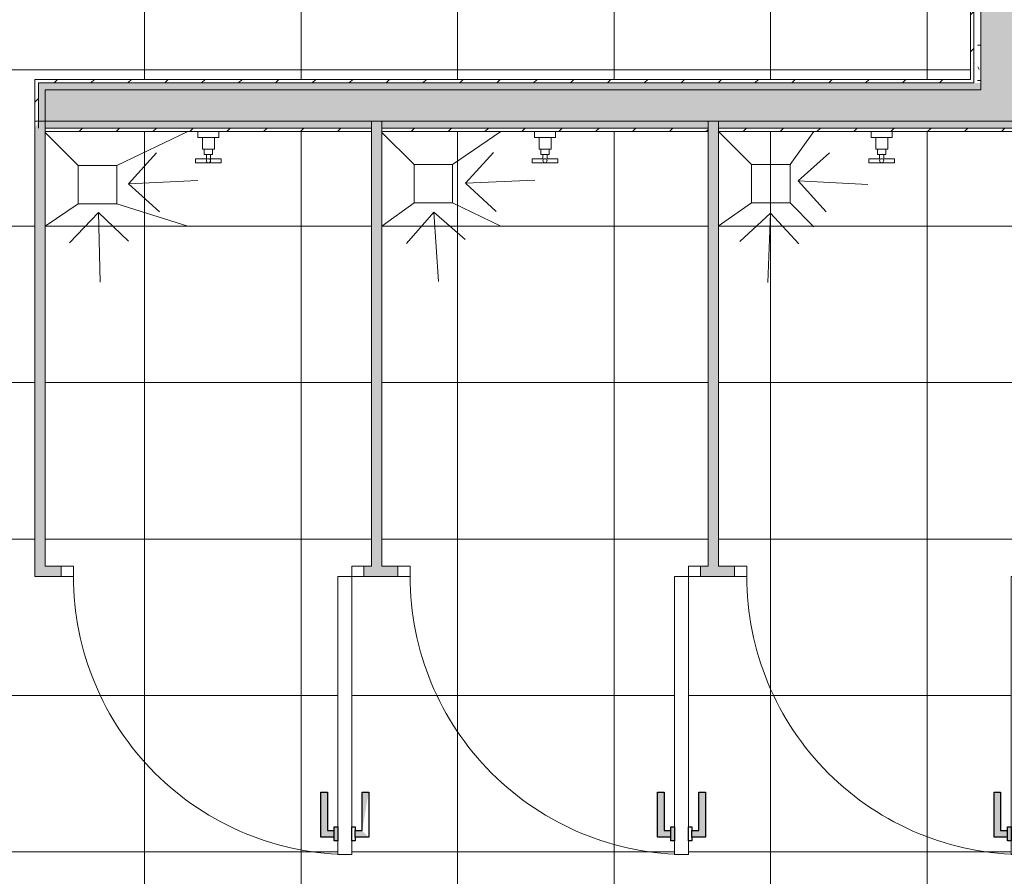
# Model space of a CAD drawing. Header units: millimetres. Extents: x 5980700 to 6194397, y -12939 to 2351883.
# Tile 69 of 124: x 6037467 to 6040299, y -6023 to -3559. Entities that reach past the tile are written whole.
import ezdxf

# ---------------------------------------------------------------- set-up
doc = ezdxf.new("R2010")
doc.units = ezdxf.units.MM
for name, color, linetype, lineweight in [('A-DETL-GENF', 92, 'Continuous', 50), ('A-DETL-THIN', 151, 'Continuous', 9), ('A-DOOR', 31, 'Continuous', 9), ('A-DOOR-FRAM', 31, 'Continuous', 18), ('A-DOOR-OPNG', 31, 'Continuous', 9), ('A-FLOR-PATT', 8, 'Continuous', 18), ('A-WALL', 113, 'Continuous', 18), ('A-WALL-PATT', 111, 'Continuous', 25), ('I-WALL', 2, 'Continuous', 18), ('P-SANR-FIXT', 6, 'Continuous', 9)]:
    doc.layers.add(name, color=color, linetype=linetype, lineweight=lineweight)
pattern_1 = [(45, (0, 0), (-53.033, 53.033), [])]
pattern_2 = [(0, (0, 0), (101.6, 25.4), [8.382, -67.818, 8.382, -67.818, -406.4]), (0, (0, 0), (101.6, 25.4), [-152.4, 8.382, -144.018, 8.382, -67.818, -177.8]), (0, (0, 0), (101.6, 25.4), [-381, 8.382, -42.418, 8.382, -118.618]), (120, (38.1, 12.7), (-72.79705, 75.28818), [8.382, -67.818, 8.382, -67.818, -406.4]), (120, (38.1, 12.7), (-72.79705, 75.28818), [-152.4, 8.382, -144.018, 8.382, -67.818, -177.8]), (120, (38.1, 12.7), (-72.79705, 75.28818), [-381, 8.382, -42.418, 8.382, -118.618]), (240, (50.8, 63.5), (-28.80295, -100.68818), [8.382, -67.818, 8.382, -67.818, -406.4]), (240, (50.8, 63.5), (-28.80295, -100.68818), [-152.4, 8.382, -144.018, 8.382, -67.818, -177.8]), (240, (50.8, 63.5), (-28.80295, -100.68818), [-381, 8.382, -42.418, 8.382, -118.618])]

# ---------------------------------------------------------------- blocks, each defined once
blk = doc.blocks.new('FX-ESQ_PORTA_VENEZIANA-1FL_BANHEIROS1 - 80x160cm_82x163cm-1FL-ALU-3_0cmFolha_Maçaneta 01-V7-PLANTA DE CAIMENTO DE PISOS - TÉRREO')
at = {"layer": 'A-DETL-GENF', "lineweight": 5}
h = blk.add_hatch(color=256, dxfattribs=at)
h.paths.add_polyline_path([(-350, 746), (-369, 635), (-350, 635)])
h.paths.add_polyline_path([(-346.8, 765), (-369, 765), (-350, 746), (-330, 746), (-330, 765)])
blk.add_hatch(color=256, dxfattribs=at).paths.add_polyline_path([(-280, 775), (-280, 735), (-270, 735), (-270, 746), (-250, 746), (-250, 635), (-231, 635), (-231, 765), (-270, 765), (-270, 775)])
at = {"layer": 'A-DETL-GENF', "color": 20, "lineweight": 30}
for p, q in [((-369, 765), (-330, 765)), ((-369, 635), (-369, 765)), ((-330, 775), (-320, 775)), ((-330, 765), (-330, 775)), ((-330, 765), (-330, 746)), ((-320, 775), (-320, 735)), ((-280, 775), (-270, 775)), ((-280, 735), (-280, 775)), ((-270, 775), (-270, 765)), ((-270, 765), (-270, 746)), ((-270, 765), (-231, 765)), ((-231, 765), (-231, 635)), ((-350, 746), (-350, 635)), ((-330, 746), (-350, 746)), ((-330, 735), (-330, 746)), ((-270, 746), (-270, 735)), ((-250, 746), (-270, 746)), ((-250, 635), (-250, 746)), ((-320, 735), (-330, 735)), ((-270, 735), (-280, 735)), ((-350, 635), (-369, 635)), ((-231, 635), (-250, 635))]:
    blk.add_line(p, q, dxfattribs=at)
at = {"layer": 'A-DETL-GENF', "lineweight": 5}
for p, q in [((-280, 775), (-270, 775)), ((-270, 775), (-270, 765)), ((-270, 765), (-231, 765)), ((-231, 765), (-231, 635)), ((-350, 746), (-350, 635)), ((-330, 746), (-350, 746)), ((-330, 735), (-330, 746)), ((-320, 735), (-330, 735)), ((-231, 635), (-250, 635))]:
    blk.add_line(p, q, dxfattribs=at)
at = {"layer": 'A-DOOR', "color": 250, "lineweight": 5}
for p, q in [((-320, 815), (-320, 775)), ((-280, 815), (-320, 815)), ((-280, 775), (-280, 815)), ((-320, 775), (-320, 735)), ((-280, 735), (-280, 775)), ((-320, 735), (-320, 15)), ((-280, 15), (-280, 735)), ((-320, 15), (-280, 15))]:
    blk.add_line(p, q, dxfattribs=at)
at = {"layer": 'A-DOOR', "lineweight": 5}
for p, q in [((-369, 765), (-330, 765)), ((-369, 635), (-369, 765)), ((-330, 735), (-330, 775)), ((-330, 775), (-320, 775)), ((-330, 765), (-330, 775)), ((-270, 735), (-270, 775)), ((-270, 746), (-270, 735)), ((-250, 746), (-270, 746)), ((-250, 635), (-250, 746)), ((-270, 735), (-280, 735)), ((-350, 635), (-369, 635))]:
    blk.add_line(p, q, dxfattribs=at)
at = {"layer": 'A-DOOR-FRAM', "color": 250, "lineweight": 5}
for p, q in [((-355, 15), (-320, 15)), ((-355, -15), (-355, 15)), ((-320, 15), (-320, -15)), ((480, 15), (515, 15)), ((480, -15), (480, 15)), ((515, 15), (515, -15)), ((-320, -15), (-355, -15)), ((515, -15), (480, -15))]:
    blk.add_line(p, q, dxfattribs=at)
at = {"layer": 'A-DOOR-OPNG', "color": 90, "lineweight": 5}
blk.add_arc((-320, 15), 800, 360, 90, dxfattribs=at)
blk = doc.blocks.new('FX-ESQ_PORTA_VENEZIANA-1FL_BANHEIROS1 - 80x160cm_82x163cm-1FL-ALU-3_0cmFolha_Maçaneta 01-V8-PLANTA DE CAIMENTO DE PISOS - TÉRREO')
at = {"layer": 'A-DETL-GENF', "lineweight": 5}
for points in [[(-330, 765), (-369, 765), (-369, 635), (-350, 635), (-350, 746), (-330, 746)], [(-280, 775), (-280, 735), (-270, 735), (-270, 746), (-250, 746), (-250, 635), (-231, 635), (-231, 765), (-270, 765), (-270, 775)]]:
    blk.add_hatch(color=256, dxfattribs=at).paths.add_polyline_path(points)
at = {"layer": 'A-DETL-GENF', "color": 20, "lineweight": 30}
for p, q in [((-369, 765), (-330, 765)), ((-369, 635), (-369, 765)), ((-330, 775), (-320, 775)), ((-330, 765), (-330, 775)), ((-330, 765), (-330, 746)), ((-320, 775), (-320, 735)), ((-280, 775), (-270, 775)), ((-280, 735), (-280, 775)), ((-270, 775), (-270, 765)), ((-270, 765), (-270, 746)), ((-270, 765), (-231, 765)), ((-231, 765), (-231, 635)), ((-350, 746), (-350, 635)), ((-330, 746), (-350, 746)), ((-330, 735), (-330, 746)), ((-270, 746), (-270, 735)), ((-250, 746), (-270, 746)), ((-250, 635), (-250, 746)), ((-320, 735), (-330, 735)), ((-270, 735), (-280, 735)), ((-350, 635), (-369, 635)), ((-231, 635), (-250, 635))]:
    blk.add_line(p, q, dxfattribs=at)
at = {"layer": 'A-DETL-GENF', "lineweight": 5}
for p, q in [((-280, 775), (-270, 775)), ((-270, 775), (-270, 765)), ((-270, 765), (-231, 765)), ((-231, 765), (-231, 635)), ((-350, 746), (-350, 635)), ((-330, 746), (-350, 746)), ((-330, 735), (-330, 746)), ((-320, 735), (-330, 735)), ((-231, 635), (-250, 635))]:
    blk.add_line(p, q, dxfattribs=at)
at = {"layer": 'A-DOOR', "color": 250, "lineweight": 5}
for p, q in [((-320, 815), (-320, 775)), ((-280, 815), (-320, 815)), ((-280, 775), (-280, 815)), ((-320, 775), (-320, 735)), ((-280, 735), (-280, 775)), ((-320, 735), (-320, 15)), ((-280, 15), (-280, 735)), ((-320, 15), (-280, 15))]:
    blk.add_line(p, q, dxfattribs=at)
at = {"layer": 'A-DOOR', "lineweight": 5}
for p, q in [((-369, 765), (-330, 765)), ((-369, 635), (-369, 765)), ((-330, 735), (-330, 775)), ((-330, 775), (-320, 775)), ((-330, 765), (-330, 775)), ((-270, 735), (-270, 775)), ((-270, 746), (-270, 735)), ((-250, 746), (-270, 746)), ((-250, 635), (-250, 746)), ((-270, 735), (-280, 735)), ((-350, 635), (-369, 635))]:
    blk.add_line(p, q, dxfattribs=at)
at = {"layer": 'A-DOOR-FRAM', "color": 250, "lineweight": 5}
for p, q in [((-355, 15), (-320, 15)), ((-355, -15), (-355, 15)), ((-320, 15), (-320, -15)), ((480, 15), (515, 15)), ((480, -15), (480, 15)), ((515, 15), (515, -15)), ((-320, -15), (-355, -15)), ((515, -15), (480, -15))]:
    blk.add_line(p, q, dxfattribs=at)
at = {"layer": 'A-DOOR-OPNG', "color": 90, "lineweight": 5}
blk.add_arc((-320, 15), 800, 360, 90, dxfattribs=at)
blk = doc.blocks.new('FX-ESQ_PORTA_VENEZIANA-1FL_BANHEIROS1 - 80x160cm_82x163cm-1FL-ALU-3_0cmFolha_Maçaneta 01-V13-PLANTA DE CAIMENTO DE PISOS - TÉRREO')
at = {"layer": 'A-DETL-GENF', "lineweight": 5}
h = blk.add_hatch(color=256, dxfattribs=at)
h.paths.add_polyline_path([(-350, 746), (-369, 635), (-350, 635)])
h.paths.add_polyline_path([(-346.8, 765), (-369, 765), (-350, 746), (-330, 746), (-330, 765)])
blk.add_hatch(color=256, dxfattribs=at).paths.add_polyline_path([(-280, 775), (-280, 735), (-270, 735), (-270, 746), (-250, 746), (-250, 635), (-231, 635), (-231, 765), (-270, 765), (-270, 775)])
at = {"layer": 'A-DETL-GENF', "color": 20, "lineweight": 30}
for p, q in [((-369, 765), (-330, 765)), ((-369, 635), (-369, 765)), ((-330, 775), (-320, 775)), ((-330, 765), (-330, 775)), ((-330, 765), (-330, 746)), ((-320, 775), (-320, 735)), ((-280, 775), (-270, 775)), ((-280, 735), (-280, 775)), ((-270, 775), (-270, 765)), ((-270, 765), (-270, 746)), ((-270, 765), (-231, 765)), ((-231, 765), (-231, 635)), ((-350, 746), (-350, 635)), ((-330, 746), (-350, 746)), ((-330, 735), (-330, 746)), ((-270, 746), (-270, 735)), ((-250, 746), (-270, 746)), ((-250, 635), (-250, 746)), ((-320, 735), (-330, 735)), ((-270, 735), (-280, 735)), ((-350, 635), (-369, 635)), ((-231, 635), (-250, 635))]:
    blk.add_line(p, q, dxfattribs=at)
at = {"layer": 'A-DETL-GENF', "lineweight": 5}
for p, q in [((-280, 775), (-270, 775)), ((-270, 775), (-270, 765)), ((-270, 765), (-231, 765)), ((-231, 765), (-231, 635)), ((-350, 746), (-350, 635)), ((-330, 746), (-350, 746)), ((-330, 735), (-330, 746)), ((-320, 735), (-330, 735)), ((-231, 635), (-250, 635))]:
    blk.add_line(p, q, dxfattribs=at)
at = {"layer": 'A-DOOR', "color": 250, "lineweight": 5}
for p, q in [((-320, 815), (-320, 775)), ((-280, 815), (-320, 815)), ((-280, 775), (-280, 815)), ((-320, 775), (-320, 735)), ((-280, 735), (-280, 775)), ((-320, 735), (-320, 15)), ((-280, 15), (-280, 735)), ((-320, 15), (-280, 15))]:
    blk.add_line(p, q, dxfattribs=at)
at = {"layer": 'A-DOOR', "lineweight": 5}
for p, q in [((-369, 765), (-330, 765)), ((-369, 635), (-369, 765)), ((-330, 735), (-330, 775)), ((-330, 775), (-320, 775)), ((-330, 765), (-330, 775)), ((-270, 735), (-270, 775)), ((-270, 746), (-270, 735)), ((-250, 746), (-270, 746)), ((-250, 635), (-250, 746)), ((-270, 735), (-280, 735)), ((-350, 635), (-369, 635))]:
    blk.add_line(p, q, dxfattribs=at)
at = {"layer": 'A-DOOR-FRAM', "color": 250, "lineweight": 5}
for p, q in [((-355, 15), (-320, 15)), ((-355, -15), (-355, 15)), ((-320, 15), (-320, -15)), ((480, 15), (515, 15)), ((480, -15), (480, 15)), ((515, 15), (515, -15)), ((-320, -15), (-355, -15)), ((515, -15), (480, -15))]:
    blk.add_line(p, q, dxfattribs=at)
at = {"layer": 'A-DOOR-OPNG', "color": 90, "lineweight": 5}
blk.add_arc((-320, 15), 800, 360, 90, dxfattribs=at)
blk = doc.blocks.new('deca_acabamento-para-registro-de-pressao-e-com-mecanismo-volta_duna-classica_4916_64_pq - 4916_C64_PQ_Cromado-3878613-PLANTA DE CAIMENTO DE PISOS - TÉRREO')
at = {"layer": 'P-SANR-FIXT', "color": 90, "lineweight": 5}
for p, q in [((-2494.6, -3897.2), (-2494.6, -3880.8)), ((-2481.8, -3898.2), (-2493.6, -3898.2)), ((-2481.8, -3931.2), (-2481.8, -3898.2)), ((-2481.8, -3898.2), (-2447.4, -3898.2)), ((-2435.6, -3898.2), (-2447.4, -3898.2)), ((-2447.4, -3898.2), (-2447.4, -3931.2)), ((-2434.6, -3880.8), (-2434.6, -3897.2)), ((-2476.7, -3931.2), (-2481.8, -3931.2)), ((-2476.7, -3946.9), (-2476.7, -3931.2)), ((-2476.6, -3931.2), (-2452.6, -3931.2)), ((-2447.4, -3931.2), (-2452.5, -3931.2)), ((-2452.5, -3931.2), (-2452.5, -3946.9)), ((-2501.6, -3970.8), (-2501.6, -3958.9)), ((-2501.6, -3958.9), (-2470.6, -3958.9)), ((-2470.6, -3946.9), (-2476.7, -3946.9)), ((-2470.6, -3958.9), (-2470.6, -3946.9)), ((-2470.6, -3946.9), (-2458.6, -3946.9)), ((-2470.6, -3958.9), (-2468.8, -3960.6)), ((-2458.6, -3958.9), (-2460.4, -3960.6)), ((-2452.5, -3946.9), (-2458.6, -3946.9)), ((-2458.6, -3946.9), (-2458.6, -3958.9)), ((-2458.6, -3958.9), (-2427.6, -3958.9)), ((-2427.6, -3958.9), (-2427.6, -3970.8)), ((-2427.6, -3970.8), (-2501.6, -3970.8))]:
    blk.add_line(p, q, dxfattribs=at)
for centre, radius, start, end in [((-2493.6, -3897.2), 1, 180, 270), ((-2435.6, -3897.2), 1, 270, 0), ((-2464.6, -3964.9), 6, 0, 180), ((-2464.6, -3964.9), 6, 180, 0)]:
    blk.add_arc(centre, radius, start, end, dxfattribs=at)
blk = doc.blocks.new('deca_acabamento-para-registro-de-pressao-e-com-mecanismo-volta_duna-classica_4916_64_pq - 4916_C64_PQ_Cromado-3879619-PLANTA DE CAIMENTO DE PISOS - TÉRREO')
at = {"layer": 'P-SANR-FIXT', "color": 90, "lineweight": 5}
for p, q in [((-1526.6, -3880.8), (-1526.6, -3897.2)), ((-1525.6, -3898.2), (-1513.8, -3898.2)), ((-1513.8, -3898.2), (-1513.8, -3931.2)), ((-1479.4, -3898.2), (-1513.8, -3898.2)), ((-1479.4, -3898.2), (-1467.6, -3898.2)), ((-1479.4, -3931.2), (-1479.4, -3898.2)), ((-1466.6, -3897.2), (-1466.6, -3880.8)), ((-1513.8, -3931.2), (-1508.7, -3931.2)), ((-1508.7, -3931.2), (-1508.7, -3946.9)), ((-1484.6, -3931.2), (-1508.6, -3931.2)), ((-1484.5, -3931.2), (-1479.4, -3931.2)), ((-1484.5, -3946.9), (-1484.5, -3931.2)), ((-1533.6, -3958.9), (-1533.6, -3970.8)), ((-1502.6, -3958.9), (-1533.6, -3958.9)), ((-1508.7, -3946.9), (-1502.6, -3946.9)), ((-1502.6, -3946.9), (-1502.6, -3958.9)), ((-1490.6, -3946.9), (-1502.6, -3946.9)), ((-1502.6, -3958.9), (-1500.8, -3960.6)), ((-1490.6, -3958.9), (-1492.4, -3960.6)), ((-1490.6, -3946.9), (-1484.5, -3946.9)), ((-1490.6, -3958.9), (-1490.6, -3946.9)), ((-1459.6, -3958.9), (-1490.6, -3958.9)), ((-1459.6, -3970.8), (-1459.6, -3958.9)), ((-1533.6, -3970.8), (-1459.6, -3970.8))]:
    blk.add_line(p, q, dxfattribs=at)
for centre, radius, start, end in [((-1525.6, -3897.2), 1, 180, 270), ((-1467.6, -3897.2), 1, 270, 0), ((-1496.6, -3964.9), 6, 0, 180), ((-1496.6, -3964.9), 6, 180, 0)]:
    blk.add_arc(centre, radius, start, end, dxfattribs=at)
blk = doc.blocks.new('BE-PMSa-MOD-ARQ-CONEXAODOFUTURO-EX-000-R_rvt-1-PLANTA DE CAIMENTO DE PISOS - TÉRREO')
at = {"layer": 'A-FLOR-PATT', "lineweight": 5}
h = blk.add_hatch(dxfattribs=at)
h.set_pattern_fill('FP_19', color=71, style=0, pattern_type=2)
h.set_pattern_definition([(0, (1076.4, -4153.34), (0, 450), []), (90, (1076.4, -4153.34), (-450, 3e-14), [])])
h.paths.add_polyline_path([(-1408.1, -6885.8), (-1448.1, -6885.8), (-1448.1, -6165.8), (-1458.1, -6165.8), (-1458.1, -6154.8), (-1478.1, -6154.8), (-1478.1, -6265.8), (-1497.1, -6265.8), (-1497.1, -6135.8), (-1458.1, -6135.8), (-1458.1, -6125.8), (-1448.1, -6125.8), (-1448.1, -6085.8), (-1408.1, -6085.8), (-1408.1, -6125.8), (-1398.1, -6125.8), (-1398.1, -6135.8), (-1359.1, -6135.8), (-1359.1, -6265.8), (-1378.1, -6265.8), (-1379.1, -6154.8), (-1398.1, -6154.8), (-1398.1, -6165.8), (-1408.1, -6165.8), (-1408.1, -6804.7)])
h.paths.add_polyline_path([(-422.3, -6885.8), (-462.3, -6885.8), (-462.3, -6165.8), (-472.3, -6165.8), (-472.3, -6154.8), (-492.3, -6154.8), (-492.3, -6265.8), (-511.3, -6265.8), (-511.3, -6135.8), (-472.3, -6135.8), (-472.3, -6125.8), (-462.3, -6125.8), (-462.3, -6085.8), (-422.3, -6085.8), (-422.3, -6125.8), (-412.3, -6125.8), (-412.3, -6135.8), (-373.3, -6135.8), (-373.3, -6265.8), (-392.3, -6265.8), (-393.3, -6154.8), (-412.3, -6154.8), (-412.3, -6165.8), (-422.3, -6165.8), (-422.3, -6804.7)])
h.paths.add_polyline_path([(563.5, -6885.8), (523.5, -6885.8), (523.5, -6165.8), (513.5, -6165.8), (513.5, -6154.8), (493.5, -6154.8), (493.5, -6265.8), (474.5, -6265.8), (474.5, -6135.8), (513.5, -6135.8), (513.5, -6125.8), (523.5, -6125.8), (523.5, -6085.8), (563.5, -6085.8), (563.5, -6125.8), (573.5, -6125.8), (573.5, -6135.8), (612.6, -6135.8), (612.6, -6265.8), (593.6, -6265.8), (592.5, -6154.8), (573.5, -6154.8), (573.5, -6165.8), (563.5, -6165.8), (563.5, -6804.7)])
h.paths.add_polyline_path([(1549.4, -6885.8), (1509.4, -6885.8), (1509.4, -6165.8), (1499.4, -6165.8), (1499.4, -6154.8), (1479.4, -6154.8), (1479.4, -6265.8), (1460.4, -6265.8), (1460.4, -6135.8), (1499.4, -6135.8), (1499.4, -6125.8), (1509.4, -6125.8), (1509.4, -6085.8), (1549.4, -6085.8), (1549.4, -6125.8), (1559.4, -6125.8), (1559.4, -6135.8), (1598.4, -6135.8), (1598.4, -6265.8), (1579.4, -6265.8), (1578.4, -6154.8), (1559.4, -6154.8), (1559.4, -6165.8), (1549.4, -6165.8), (1549.4, -6839.5)])
h.paths.add_polyline_path([(-3379.8, -6885.8), (-3419.8, -6885.8), (-3419.8, -6165.8), (-3429.8, -6165.8), (-3429.8, -6154.8), (-3449.8, -6154.8), (-3449.8, -6265.8), (-3468.8, -6265.8), (-3468.8, -6135.8), (-3429.8, -6135.8), (-3429.8, -6125.8), (-3419.8, -6125.8), (-3419.8, -6085.8), (-3379.8, -6085.8), (-3379.8, -6125.8), (-3369.8, -6125.8), (-3369.8, -6135.8), (-3330.8, -6135.8), (-3330.8, -6265.8), (-3349.8, -6265.8), (-3350.8, -6154.8), (-3369.8, -6154.8), (-3369.8, -6165.8), (-3379.8, -6165.8), (-3379.8, -6804.7)])
h.paths.add_polyline_path([(-2394, -6885.8), (-2434, -6885.8), (-2434, -6165.8), (-2444, -6165.8), (-2444, -6154.8), (-2464, -6154.8), (-2464, -6265.8), (-2483, -6265.8), (-2483, -6135.8), (-2444, -6135.8), (-2444, -6125.8), (-2434, -6125.8), (-2434, -6085.8), (-2394, -6085.8), (-2394, -6125.8), (-2384, -6125.8), (-2384, -6135.8), (-2344.9, -6135.8), (-2344.9, -6265.8), (-2363.9, -6265.8), (-2365, -6154.8), (-2384, -6154.8), (-2384, -6165.8), (-2394, -6165.8), (-2394, -6804.7)])
h.paths.add_polyline_path([(-1633.6, -8187.8), (-1326.1, -8187.8), (-1326.1, -6915.8), (-1408.1, -6915.8), (-1408.1, -6885.8), (-1222.3, -6885.8), (-1222.3, -6915.8), (-1296.1, -6915.8), (-1296.1, -8187.8), (-340.3, -8187.8), (-340.3, -6915.8), (-422.3, -6915.8), (-422.3, -6885.8), (-236.5, -6885.8), (-236.5, -6915.8), (-310.3, -6915.8), (-310.3, -8187.8), (645.6, -8187.8), (645.6, -6915.8), (563.5, -6915.8), (563.5, -6885.8), (749.4, -6885.8), (749.4, -6915.8), (675.6, -6915.8), (675.6, -8187.8), (1631.4, -8187.8), (1631.4, -6915.8), (1549.4, -6915.8), (1549.4, -6885.8), (1876.4, -6885.8), (1876.4, -5160.8), (1819.4, -5160.8), (1819.4, -5130.8), (1876.4, -5130.8), (1876.4, -3880.8), (1437.4, -3880.8), (1436.4, -3898.2), (1424.6, -3898.2), (1424.6, -3931.2), (1419.5, -3931.2), (1419.5, -3946.9), (1413.4, -3946.9), (1413.4, -3958.9), (1444.4, -3958.9), (1444.4, -3970.8), (1370.4, -3970.8), (1370.4, -3958.9), (1401.4, -3958.9), (1401.4, -3946.9), (1395.3, -3946.9), (1395.3, -3931.2), (1390.2, -3931.2), (1390.2, -3898.2), (1377.4, -3897.2), (1377.4, -3880.8), (938.4, -3880.8), (938.4, -5130.8), (1019.4, -5130.8), (1019.4, -5160.8), (816.4, -5160.8), (816.4, -5130.8), (908.4, -5130.8), (908.4, -3880.8), (469.4, -3880.8), (468.4, -3898.2), (456.6, -3898.2), (456.6, -3931.2), (451.5, -3931.2), (451.5, -3946.9), (445.4, -3946.9), (445.4, -3958.9), (476.4, -3958.9), (476.4, -3970.8), (402.4, -3970.8), (402.4, -3958.9), (433.4, -3958.9), (433.4, -3946.9), (427.3, -3946.9), (427.3, -3931.2), (422.2, -3931.2), (422.2, -3898.2), (409.4, -3897.2), (409.4, -3880.8), (-29.6, -3880.8), (-29.6, -5130.8), (16.4, -5130.8), (16.4, -5160.8), (-116.6, -5160.8), (-116.6, -5130.8), (-59.6, -5130.8), (-59.6, -3880.8), (-498.6, -3880.8), (-499.6, -3898.2), (-511.4, -3898.2), (-511.4, -3931.2), (-516.5, -3931.2), (-516.5, -3946.9), (-522.6, -3946.9), (-522.6, -3958.9), (-491.6, -3958.9), (-491.6, -3970.8), (-565.6, -3970.8), (-565.6, -3958.9), (-534.6, -3958.9), (-534.6, -3946.9), (-540.7, -3946.9), (-540.7, -3931.2), (-545.8, -3931.2), (-545.8, -3898.2), (-558.6, -3897.2), (-558.6, -3880.8), (-997.6, -3880.8), (-997.6, -5130.8), (-916.6, -5130.8), (-916.6, -5160.8), (-1084.6, -5160.8), (-1084.6, -5130.8), (-1027.6, -5130.8), (-1027.6, -3880.8), (-1466.6, -3880.8), (-1467.6, -3898.2), (-1479.4, -3898.2), (-1479.4, -3931.2), (-1484.5, -3931.2), (-1484.5, -3946.9), (-1490.6, -3946.9), (-1490.6, -3958.9), (-1459.6, -3958.9), (-1459.6, -3970.8), (-1533.6, -3970.8), (-1533.6, -3958.9), (-1502.6, -3958.9), (-1502.6, -3946.9), (-1508.7, -3946.9), (-1508.7, -3931.2), (-1513.8, -3931.2), (-1513.8, -3898.2), (-1526.6, -3897.2), (-1526.6, -3880.8), (-1965.6, -3880.8), (-1965.6, -5130.8), (-1884.6, -5130.8), (-1884.6, -5160.8), (-2052.6, -5160.8), (-2052.6, -5130.8), (-1995.6, -5130.8), (-1995.6, -3880.8), (-2434.6, -3880.8), (-2435.6, -3898.2), (-2447.4, -3898.2), (-2447.4, -3931.2), (-2452.5, -3931.2), (-2452.5, -3946.9), (-2458.6, -3946.9), (-2458.6, -3958.9), (-2427.6, -3958.9), (-2427.6, -3970.8), (-2501.6, -3970.8), (-2501.6, -3958.9), (-2470.6, -3958.9), (-2470.6, -3946.9), (-2476.7, -3946.9), (-2476.7, -3931.2), (-2481.8, -3931.2), (-2481.8, -3898.2), (-2494.6, -3897.2), (-2494.6, -3880.8), (-2933.6, -3880.8), (-2933.6, -5130.8), (-2852.6, -5130.8), (-2852.6, -5160.8), (-2963.6, -5160.8), (-2963.6, -3730.8), (-273.6, -3730.8), (-273.6, -1905.8), (-333.6, -1905.8), (-333.6, -1920.8), (-403.6, -1920.8), (-403.6, -1905.8), (-413.6, -1905.8), (-413.6, -2645.8), (-403.6, -2645.8), (-403.6, -2656.8), (-383.6, -2656.8), (-383.6, -2545.8), (-364.6, -2545.8), (-364.6, -2675.8), (-403.6, -2675.8), (-403.6, -2685.8), (-413.6, -2685.8), (-413.6, -2725.8), (-443.6, -2725.8), (-443.6, -2685.8), (-453.6, -2685.8), (-453.6, -2675.8), (-492.6, -2675.8), (-492.6, -2545.8), (-473.6, -2545.8), (-472.6, -2656.8), (-453.6, -2656.8), (-453.6, -2645.8), (-443.6, -2645.8), (-443.6, -1905.8), (-1243.6, -1905.8), (-1243.6, -1920.8), (-1313.6, -1920.8), (-1313.6, -1905.8), (-1861.6, -1905.8), (-1861.6, -2730.8), (-1891.6, -2730.8), (-1891.6, -2503.3), (-4291.6, -2503.3), (-4291.6, -3602.8), (-4115.6, -3602.8), (-4115.6, -3918.8), (-4291.6, -3918.8), (-4291.6, -6885.8), (-4179.8, -6885.8), (-4179.8, -6915.8), (-4291.6, -6915.8), (-4291.6, -8187.8), (-3297.8, -8187.8), (-3297.8, -6915.8), (-3379.8, -6915.8), (-3379.8, -6885.8), (-3194, -6885.8), (-3194, -6915.8), (-3267.8, -6915.8), (-3267.8, -8187.8), (-2311.9, -8187.8), (-2311.9, -6915.8), (-2394, -6915.8), (-2394, -6885.8), (-2208.1, -6885.8), (-2208.1, -6915.8), (-2281.9, -6915.8), (-2281.9, -8187.8), (-1634, -8187.8)])
h.paths.add_polyline_path([(1081.3, -8177.8), (974.2, -8177.8), (969.9, -8176.6), (962.6, -8171.5), (958.5, -8163.6), (958, -8159.1), (958.3, -8046.3), (960.3, -8039.9), (963.7, -8032.9), (963.7, -7942.1), (961.4, -7935.6), (960.4, -7926.6), (961.6, -7650.6), (964.1, -7630.2), (974.8, -7602.1), (992.1, -7577.5), (1014.8, -7557.8), (1044.1, -7543.6), (1071, -7537.5), (1104.6, -7534.8), (1150.7, -7534), (1177.1, -7534.5), (1217.1, -7537.8), (1245.2, -7544.2), (1272.1, -7557.8), (1294.8, -7577.5), (1312.1, -7602.1), (1322.8, -7630.2), (1326.4, -7660.1), (1325.5, -7935.6), (1322.8, -7944), (1322.8, -8032.9), (1327.2, -8039.5), (1328.7, -8047.2), (1328.2, -8166.7), (1324.3, -8173.4), (1317.6, -8177.3), (1313.7, -8177.8)])
h.paths.add_polyline_path([(327.9, -8177.8), (-11.6, -8177.8), (-15.9, -8176.6), (-23.2, -8171.5), (-27.3, -8163.6), (-27.9, -8159.1), (-27.5, -8046.3), (-25.5, -8039.9), (-22.1, -8032.9), (-22.1, -7942.1), (-24.4, -7935.6), (-25.4, -7926.6), (-24.2, -7650.6), (-21.8, -7630.2), (-11, -7602.1), (6.3, -7577.5), (29, -7557.8), (58.3, -7543.6), (85.2, -7537.5), (118.8, -7534.8), (164.9, -7534), (198, -7535), (231.3, -7537.8), (259.4, -7544.2), (286.2, -7557.8), (309, -7577.5), (326.2, -7602.1), (337, -7630.2), (340.6, -7660.1), (339.6, -7935.6), (336.9, -7944), (336.9, -8032.9), (341.3, -8039.5), (342.9, -8047.2), (342.4, -8166.7), (338.5, -8173.4), (331.8, -8177.3)])
h.paths.add_polyline_path([(-992.9, -8177.8), (-1001.8, -8176.6), (-1009.1, -8171.5), (-1013.2, -8163.6), (-1013.7, -8159.1), (-1013.3, -8046.3), (-1011.4, -8039.9), (-1007.9, -8032.9), (-1007.9, -7942.1), (-1010.2, -7935.6), (-1011.2, -7926.6), (-1010.1, -7650.6), (-1007.6, -7630.2), (-996.8, -7602.1), (-979.6, -7577.5), (-956.8, -7557.8), (-927.6, -7543.6), (-900.7, -7537.5), (-867.1, -7534.8), (-820.9, -7534), (-794.5, -7534.5), (-754.5, -7537.8), (-726.4, -7544.2), (-699.6, -7557.8), (-676.9, -7577.5), (-659.6, -7602.1), (-648.8, -7630.2), (-645.2, -7660.1), (-646.2, -7935.6), (-648.9, -7944), (-648.9, -8032.9), (-644.5, -8039.5), (-643, -8047.2), (-643.5, -8166.7), (-647.3, -8173.4), (-654.1, -8177.3), (-661.1, -8177.8), (-979.8, -8177.8)])
h.paths.add_polyline_path([(-1863.1, -8177.8), (-1973.1, -8177.8), (-1977.4, -8176.6), (-1984.7, -8171.5), (-1988.8, -8163.6), (-1989.4, -8159.1), (-1989, -8046.3), (-1987, -8039.9), (-1983.6, -8032.9), (-1983.6, -7942.1), (-1985.9, -7935.6), (-1986.9, -7926.6), (-1985.7, -7650.6), (-1983.3, -7630.2), (-1972.5, -7602.1), (-1955.2, -7577.5), (-1932.5, -7557.8), (-1903.2, -7543.6), (-1876.3, -7537.5), (-1842.7, -7534.8), (-1796.6, -7534), (-1770.2, -7534.5), (-1730.2, -7537.8), (-1702.1, -7544.2), (-1675.2, -7557.8), (-1652.5, -7577.5), (-1635.3, -7602.1), (-1624.4, -7630.6), (-1620.9, -7660.1), (-1621.9, -7935.6), (-1624.6, -7944), (-1624.6, -8032.9), (-1620.1, -8039.5), (-1618.6, -8047.2), (-1619.1, -8166.7), (-1623, -8173.4), (-1629.7, -8177.3), (-1633.6, -8177.8)])
h.paths.add_polyline_path([(-2619.4, -8177.8), (-2958.9, -8177.8), (-2963.3, -8176.6), (-2970.6, -8171.5), (-2974.7, -8163.6), (-2975.2, -8159.1), (-2974.8, -8046.3), (-2972.8, -8039.9), (-2969.4, -8032.9), (-2969.4, -7942.1), (-2971.7, -7935.6), (-2972.7, -7926.3), (-2971.6, -7650.6), (-2969.1, -7630.2), (-2958.3, -7602.1), (-2941.1, -7577.5), (-2918.3, -7557.8), (-2889.1, -7543.6), (-2862.1, -7537.5), (-2828.6, -7534.8), (-2782.4, -7534), (-2756, -7534.5), (-2716, -7537.8), (-2687.9, -7544.2), (-2661.1, -7557.8), (-2638.3, -7577.5), (-2621.1, -7602.1), (-2610.3, -7630.2), (-2606.7, -7660.1), (-2607.7, -7935.6), (-2610.4, -7944), (-2610.4, -8032.9), (-2606, -8039.5), (-2604.5, -8047.2), (-2605, -8166.7), (-2608.8, -8173.4), (-2615.5, -8177.3)])
h.paths.add_polyline_path([(-3630.1, -8105.8), (-3969, -8105.3), (-3975.7, -8101.5), (-3979.6, -8094.7), (-3980.1, -8090.9), (-3980.1, -7975.3), (-3978.6, -7967.5), (-3974.2, -7960.9), (-3974.2, -7871.3), (-3976.9, -7863.6), (-3977.9, -7854.6), (-3976.7, -7578.6), (-3974.2, -7558.1), (-3963.5, -7530.2), (-3944.4, -7503.9), (-3919.7, -7483.8), (-3896.7, -7472.2), (-3866.5, -7465.4), (-3828.6, -7462.6), (-3781.6, -7462), (-3756, -7462.8), (-3721.2, -7465.8), (-3693.1, -7472.2), (-3666.2, -7485.8), (-3643.5, -7505.5), (-3626.2, -7530.1), (-3615.1, -7561), (-3611.9, -7588.1), (-3612.9, -7863.6), (-3615.1, -7872.1), (-3615.1, -7962.1), (-3611.7, -7967.9), (-3609.8, -7974.3), (-3609.4, -7981), (-3609.9, -8091.6), (-3614, -8099.5), (-3621.3, -8104.6), (-3625.7, -8105.8)])
h.paths.add_polyline_path([(-2052.6, -5960.8), (-2092.6, -5960.8), (-2092.6, -5920.8), (-2102.6, -5920.8), (-2102.6, -5910.8), (-2141.6, -5910.8), (-2141.6, -5780.8), (-2122.6, -5780.8), (-2121.6, -5891.8), (-2102.6, -5891.8), (-2102.6, -5880.8), (-2092.6, -5880.8), (-2092.6, -5160.8), (-2052.6, -5160.8), (-2052.6, -5880.8), (-2042.6, -5880.8), (-2042.6, -5891.8), (-2022.6, -5891.8), (-2022.6, -5780.8), (-2003.6, -5780.8), (-2003.6, -5910.8), (-2042.6, -5910.8), (-2042.6, -5920.8), (-2052.6, -5920.8)])
h.paths.add_polyline_path([(-116.6, -5960.8), (-156.6, -5960.8), (-156.6, -5920.8), (-166.6, -5920.8), (-166.6, -5910.8), (-205.6, -5910.8), (-205.6, -5780.8), (-186.6, -5780.8), (-185.6, -5891.8), (-166.6, -5891.8), (-166.6, -5880.8), (-156.6, -5880.8), (-156.6, -5160.8), (-116.6, -5160.8), (-116.6, -5880.8), (-106.6, -5880.8), (-106.6, -5891.8), (-86.6, -5891.8), (-86.6, -5780.8), (-67.6, -5780.8), (-67.6, -5910.8), (-106.6, -5910.8), (-106.6, -5920.8), (-116.6, -5920.8)])
h.paths.add_polyline_path([(776.4, -5960.8), (776.4, -5920.8), (766.4, -5920.8), (766.4, -5910.8), (727.4, -5910.8), (727.4, -5780.8), (746.4, -5780.8), (747.4, -5891.8), (766.4, -5891.8), (766.4, -5880.8), (776.4, -5880.8), (776.4, -5160.8), (816.4, -5160.8), (816.4, -5880.8), (826.4, -5880.8), (826.4, -5891.8), (846.4, -5891.8), (846.4, -5780.8), (865.4, -5780.8), (865.4, -5910.8), (826.4, -5910.8), (826.4, -5920.8), (816.4, -5920.8), (816.4, -5960.8)])
h.paths.add_polyline_path([(1819.4, -5960.8), (1779.4, -5960.8), (1779.4, -5920.8), (1769.4, -5920.8), (1769.4, -5910.8), (1730.4, -5910.8), (1730.4, -5780.8), (1749.4, -5780.8), (1750.4, -5891.8), (1769.4, -5891.8), (1769.4, -5880.8), (1779.4, -5880.8), (1779.4, -5160.8), (1819.4, -5160.8), (1819.4, -5880.8), (1829.4, -5880.8), (1829.4, -5891.8), (1849.4, -5891.8), (1849.4, -5780.8), (1868.4, -5780.8), (1868.4, -5910.8), (1829.4, -5910.8), (1829.4, -5920.8), (1819.4, -5920.8)])
h.paths.add_polyline_path([(-1084.6, -5960.8), (-1124.6, -5960.8), (-1124.6, -5920.8), (-1134.6, -5920.8), (-1134.6, -5910.8), (-1173.6, -5910.8), (-1173.6, -5780.8), (-1154.6, -5780.8), (-1153.6, -5891.8), (-1134.6, -5891.8), (-1134.6, -5880.8), (-1124.6, -5880.8), (-1124.6, -5160.8), (-1084.6, -5160.8), (-1084.6, -5880.8), (-1074.6, -5880.8), (-1074.6, -5891.8), (-1054.6, -5891.8), (-1054.6, -5780.8), (-1035.6, -5780.8), (-1035.6, -5910.8), (-1074.6, -5910.8), (-1074.6, -5920.8), (-1084.6, -5920.8)])
h.paths.add_polyline_path([(-3110.6, -2404.2), (-3089.6, -2402.4), (-3132.2, -2402.4)])
h.paths.add_polyline_path([(-2291.6, -2404.2), (-2270.1, -2402.4), (-2313.2, -2402.4)])
h.paths.add_polyline_path([(-3853.6, -2404.2), (-3832.1, -2402.4), (-3875.2, -2402.4)])
h.paths.add_polyline_path([(-3142.3, -2401.5), (-3183.6, -2395.2), (-3167.4, -2399.4)])
h.paths.add_polyline_path([(-2323.3, -2401.5), (-2364.5, -2395.2), (-2348.4, -2399.4)])
h.paths.add_polyline_path([(-3885.3, -2401.5), (-3924.1, -2395.8), (-3910.4, -2399.4)])
h.paths.add_polyline_path([(-3078.9, -2401.5), (-3053.2, -2399.2), (-3040.8, -2395.7), (-3078.1, -2401.4)])
h.paths.add_polyline_path([(-2259.9, -2401.5), (-2234.8, -2399.4), (-2218.7, -2395.2), (-2246.2, -2399.4)])
h.paths.add_polyline_path([(-3821.9, -2401.5), (-3790.6, -2397.8), (-3791.2, -2396.8), (-3808.1, -2399.4)])
h.paths.add_polyline_path([(-3195.7, -2392), (-3231.5, -2380.5), (-3221.2, -2385.4)])
h.paths.add_polyline_path([(-2376.6, -2392), (-2412.5, -2380.5), (-2402.2, -2385.4)])
h.paths.add_polyline_path([(-3938.6, -2392), (-3974.5, -2380.5), (-3964.1, -2385.4)])
h.paths.add_polyline_path([(-3025.6, -2392), (-3000.1, -2385.4), (-2989.8, -2380.5), (-3004.9, -2385.4)])
h.paths.add_polyline_path([(-3768.6, -2392), (-3743.1, -2385.4), (-3732.7, -2380.5), (-3747.9, -2385.4)])
h.paths.add_polyline_path([(-2206.6, -2392), (-2181.1, -2385.4), (-2170.7, -2380.5), (-2185.9, -2385.4)])
h.paths.add_polyline_path([(-2155.7, -2373.5), (-2133.4, -2363), (-2133.4, -2361.8), (-2135.7, -2363)])
h.paths.add_polyline_path([(-3717.7, -2373.5), (-3695.3, -2363), (-3695.3, -2361.8), (-3697.7, -2363)])
h.paths.add_polyline_path([(-2974.7, -2373.5), (-2952.4, -2363), (-2952.4, -2361.8), (-2954.7, -2363)])
h.paths.add_polyline_path([(-2866.4, -2185.2), (-2866.5, -2184.6), (-2866.5, -2185)])
h.paths.add_polyline_path([(-2047.4, -2185.2), (-2047.5, -2184.6), (-2047.5, -2185)])
h.paths.add_polyline_path([(-3609.4, -2185.2), (-3609.5, -2184.6), (-3609.5, -2185)])
h.paths.add_polyline_path([(-2883.4, -2148.7), (-2884.1, -2147.2), (-2884.1, -2147.8)])
h.paths.add_polyline_path([(-3626.4, -2148.7), (-3629.7, -2144.2), (-3627.1, -2147.8)])
h.paths.add_polyline_path([(-2064.4, -2148.7), (-2065.1, -2147.2), (-2065.1, -2147.8)])
h.paths.add_polyline_path([(-2910.7, -2115.7), (-2913.1, -2112.9), (-2913.1, -2113.8)])
h.paths.add_polyline_path([(-2091.7, -2115.7), (-2094.1, -2112.9), (-2094.1, -2113.8)])
h.paths.add_polyline_path([(-3653.7, -2115.7), (-3656.1, -2112.9), (-3656.1, -2113.8)])
h.paths.add_polyline_path([(-2946.8, -2087.8), (-2952.4, -2083.6), (-2952.4, -2084.9)])
h.paths.add_polyline_path([(-3689.8, -2087.8), (-3695.3, -2083.6), (-3695.3, -2084.9)])
h.paths.add_polyline_path([(-2127.8, -2087.8), (-2133.4, -2083.6), (-2133.4, -2084.9)])
h.paths.add_polyline_path([(-2412.5, -2066.1), (-2376.6, -2054.6), (-2402.2, -2061.3)])
h.paths.add_polyline_path([(-3974.5, -2066.1), (-3938.6, -2054.6), (-3964.1, -2061.3)])
h.paths.add_polyline_path([(-3231.5, -2066.1), (-3195.7, -2054.6), (-3221.2, -2061.3)])
h.paths.add_polyline_path([(-2989.8, -2066.1), (-3000.1, -2061.3), (-3025.6, -2054.6), (-3000.1, -2062.8)])
h.paths.add_polyline_path([(-2170.7, -2066.1), (-2181.1, -2061.3), (-2206.6, -2054.6), (-2181.1, -2062.8)])
h.paths.add_polyline_path([(-3732.7, -2066.1), (-3743.1, -2061.3), (-3768.6, -2054.6), (-3743.1, -2062.8)])
h.paths.add_polyline_path([(-3926.5, -2051.5), (-3885.3, -2045.2), (-3910.4, -2047.3), (-3924.1, -2050.9)])
h.paths.add_polyline_path([(-2364.5, -2051.5), (-2323.3, -2045.2), (-2348.4, -2047.3)])
h.paths.add_polyline_path([(-3183.6, -2051.5), (-3142.3, -2045.2), (-3167.4, -2047.3)])
h.paths.add_polyline_path([(-2218.7, -2051.5), (-2234.6, -2047.3), (-2234.6, -2049.1)])
h.paths.add_polyline_path([(-3780.7, -2051.5), (-3796.8, -2047.3), (-3808.1, -2047.3), (-3796.8, -2049)])
h.paths.add_polyline_path([(-3072.6, -2046.1), (-3073.3, -2045.7), (-3073.3, -2046)])
h.paths.add_polyline_path([(-3089.1, -2044.3), (-3110.6, -2042.5), (-3132.2, -2044.3), (-3110.6, -2044.3)])
h.paths.add_polyline_path([(-3872.6, -2044.3), (-3873.3, -2044.2), (-3873.3, -2044.3)])
at = {"layer": 'A-WALL'}
for points in [[(-2963.6, -5160.8), (-2933.6, -5160.8), (-2933.6, -3850.8), (-2954, -3851.6), (-2963.6, -3870.8), (-2963.6, -4511)], [(-1965.6, -5130.8), (-1965.6, -3850.8), (-1995.6, -3850.8), (-1995.6, -5130.8)], [(-1027.6, -5130.8), (-997.6, -5130.8), (-997.6, -3850.8), (-1027.6, -3850.8), (-1027.6, -5121.5)]]:
    blk.add_hatch(color=10, dxfattribs=at).paths.add_polyline_path(points)
h = blk.add_hatch(color=10, dxfattribs=at)
h.paths.add_polyline_path([(-2933.6, -5160.8), (-2887.6, -5160.8), (-2887.6, -5130.8), (-2933.6, -5130.8)])
h.paths.add_polyline_path([(-1995.6, -5160.8), (-1919.6, -5160.8), (-1919.6, -5130.8), (-2017.6, -5130.8), (-2017.6, -5160.8)])
h.paths.add_polyline_path([(1854.4, -5160.8), (1906.4, -5160.8), (1906.4, -5130.8), (1854.4, -5130.8)])
h.paths.add_polyline_path([(938.4, -5160.8), (984.4, -5160.8), (984.4, -5130.8), (851.4, -5130.8), (851.4, -5160.8), (908.4, -5160.8)])
h.paths.add_polyline_path([(-1049.6, -5160.8), (-951.6, -5160.8), (-951.6, -5130.8), (-1049.6, -5130.8)])
h.paths.add_polyline_path([(-29.6, -5160.8), (-18.6, -5160.8), (-18.6, -5130.8), (-81.6, -5130.8), (-81.6, -5160.8), (-59.6, -5160.8)])
at = {"layer": 'A-WALL-PATT', "lineweight": 5}
h = blk.add_hatch(dxfattribs=at)
h.set_pattern_fill('FP_15', color=135, style=0, pattern_type=2)
h.set_pattern_definition(pattern_2)
h.paths.add_polyline_path([(-246.8, -3740.8), (-243.6, -3740.8), (-243.7, -1890.8), (-263.6, -1890.8), (-263.6, -3740.8), (-248.6, -3740.8)])
for points in [[(-153.6, -3760.8), (-153.6, -1880.8), (-243.6, -1880.8), (-243.6, -3760.8), (-166.1, -3760.8)], [(-1863.1, -3850.8), (1906.4, -3850.8), (1906.4, -3760.8), (-2933.6, -3760.8), (-2933.6, -3850.8), (-1965.6, -3850.8)]]:
    blk.add_hatch(color=57, dxfattribs=at).paths.add_polyline_path(points)
h = blk.add_hatch(dxfattribs=at)
h.set_pattern_fill('FP_14', color=252, style=0, pattern_type=2)
h.set_pattern_definition(pattern_1)
h.paths.add_polyline_path([(-273.6, -3730.8), (-263.6, -3730.8), (-263.6, -1905.8), (-273.6, -1905.8), (-273.6, -3677.7)])
h = blk.add_hatch(dxfattribs=at)
h.set_pattern_fill('FP_14', color=252, style=0, pattern_type=2)
h.set_pattern_definition(pattern_1)
h.paths.add_polyline_path([(-2963.6, -3870.8), (-2953.6, -3850.8), (-2953.6, -3740.8), (-263.6, -3740.8), (-263.6, -3730.8), (-2963.6, -3730.8), (-2963.6, -3851.9)])
h.paths.add_polyline_path([(-133.6, -3740.8), (26.4, -3740.8), (26.4, -3730.8), (-133.6, -3730.8)])
h.paths.add_polyline_path([(131.4, -3740.8), (1876.4, -3740.8), (1876.4, -3730.8), (131.4, -3731.1)])
h = blk.add_hatch(dxfattribs=at)
h.set_pattern_fill('FP_15', color=135, style=0, pattern_type=2)
h.set_pattern_definition(pattern_2)
h.paths.add_polyline_path([(-2933.6, -3850.8), (-2933.6, -3760.8), (-243.6, -3760.8), (-243.6, -3740.8), (-2953.6, -3740.8), (-2953.6, -3850.8), (-2934.9, -3850.8)])
h.paths.add_polyline_path([(-153.6, -3760.8), (26.4, -3760.8), (26.4, -3740.8), (-153.6, -3740.8), (-153.6, -3746.5)])
h.paths.add_polyline_path([(131.4, -3760.8), (1886.4, -3760.8), (1886.4, -3740.8), (131.4, -3740.8), (131.4, -3746.5)])
h = blk.add_hatch(dxfattribs=at)
h.set_pattern_fill('FP_15', color=135, style=0, pattern_type=2)
h.set_pattern_definition(pattern_2)
h.paths.add_polyline_path([(-2933.6, -3870.8), (-1995.6, -3870.8), (-1995.6, -3850.8), (-2933.6, -3850.8)])
h.paths.add_polyline_path([(-1965.6, -3870.8), (-1027.6, -3870.8), (-1027.6, -3850.8), (-1965.6, -3850.8)])
h.paths.add_polyline_path([(-997.6, -3870.8), (-59.6, -3870.8), (-59.6, -3850.8), (-997.6, -3850.8)])
h.paths.add_polyline_path([(786.8, -3870.8), (908.4, -3870.8), (908.4, -3850.8), (-29.6, -3850.8), (-29.4, -3870.8), (198, -3870.8)])
h.paths.add_polyline_path([(1876.4, -3870.8), (1886.4, -3870.8), (1886.4, -3850.8), (938.4, -3850.8), (938.6, -3870.8), (1874.9, -3870.8)])
h = blk.add_hatch(dxfattribs=at)
h.set_pattern_fill('FP_14', color=252, style=0, pattern_type=2)
h.set_pattern_definition(pattern_1)
h.paths.add_polyline_path([(-2451.9, -3880.8), (-1995.6, -3880.8), (-1995.6, -3870.8), (-2933.6, -3870.8), (-2933.6, -3880.8), (-2539.6, -3880.8)])
h.paths.add_polyline_path([(-1965.6, -3880.8), (-1027.6, -3880.8), (-1027.6, -3870.8), (-1965.6, -3870.8)])
h.paths.add_polyline_path([(-243.6, -3880.8), (-59.6, -3880.8), (-59.6, -3870.8), (-997.6, -3870.8), (-997.6, -3880.8), (-390.9, -3880.8)])
h.paths.add_polyline_path([(908.4, -3880.8), (908.4, -3870.8), (-29.6, -3870.8), (-29.6, -3880.8), (786.8, -3880.8)])
h.paths.add_polyline_path([(1670.2, -3880.8), (1876.4, -3880.8), (1876.4, -3870.8), (938.4, -3870.8), (938.4, -3880.8), (1375.7, -3880.8)])
at = {"layer": 'A-WALL', "color": 90, "lineweight": 5}
for p, q in [((-263.6, -1905.8), (-263.6, -3730.8)), ((-243.6, -1905.8), (-243.6, -3730.8)), ((-263.6, -3730.8), (-263.6, -3740.8)), ((-243.6, -3730.8), (-243.6, -3740.8)), ((-263.6, -3740.8), (-2953.6, -3740.8)), ((-2953.6, -3740.8), (-2953.6, -3760.8)), ((-2953.6, -3760.8), (-2953.6, -3850.8)), ((-2933.6, -3850.8), (-2933.6, -3760.8)), ((-243.6, -3760.8), (-2933.6, -3760.8)), ((-243.6, -3740.8), (-243.6, -3760.8)), ((-2953.6, -3870.8), (-2953.6, -3850.8)), ((-2953.6, -3850.8), (-2933.6, -3850.8)), ((-2933.6, -3850.8), (-2953.6, -3850.8)), ((-1995.6, -3850.8), (-2933.6, -3850.8)), ((-2933.6, -3850.8), (-2933.6, -3870.8)), ((-2933.6, -3870.8), (-2933.6, -3850.8)), ((-1995.6, -3870.8), (-2933.6, -3870.8)), ((-2933.6, -3870.8), (-2933.6, -3880.8)), ((-2933.6, -3880.8), (-2933.6, -3870.8)), ((-1995.6, -3850.8), (-1965.6, -3850.8)), ((-1995.6, -3850.8), (-1995.6, -3870.8)), ((-1965.6, -3850.8), (-1995.6, -3850.8)), ((-1995.6, -3870.8), (-1995.6, -3880.8)), ((-1965.6, -3850.8), (-1965.6, -3870.8)), ((-1027.6, -3850.8), (-1965.6, -3850.8)), ((-1965.6, -3870.8), (-1965.6, -3880.8)), ((-1027.6, -3870.8), (-1965.6, -3870.8)), ((-1027.6, -3850.8), (-997.6, -3850.8)), ((-1027.6, -3850.8), (-1027.6, -3870.8)), ((-997.6, -3850.8), (-1027.6, -3850.8)), ((-1027.6, -3870.8), (-1027.6, -3880.8)), ((-997.6, -3850.8), (-997.6, -3870.8)), ((-59.6, -3850.8), (-997.6, -3850.8)), ((-997.6, -3870.8), (-997.6, -3880.8)), ((-59.6, -3870.8), (-997.6, -3870.8))]:
    blk.add_line(p, q, dxfattribs=at)
at = {"layer": 'A-WALL', "color": 250, "lineweight": 5}
blk.add_line((-2953.6, -3850.8), (-2963.6, -3850.8), dxfattribs=at)
at = {"layer": 'A-WALL', "color": 130, "lineweight": 9}
for p, q in [((-2963.6, -3880.8), (-2963.6, -5160.8)), ((-2933.6, -5130.8), (-2933.6, -3880.8)), ((-1995.6, -3880.8), (-1995.6, -5130.8)), ((-1965.6, -5130.8), (-1965.6, -3880.8)), ((-1027.6, -3880.8), (-1027.6, -5130.8)), ((-997.6, -5130.8), (-997.6, -3880.8)), ((-2887.6, -5130.8), (-2933.6, -5130.8)), ((-1995.6, -5130.8), (-2017.6, -5130.8)), ((-1919.6, -5130.8), (-1965.6, -5130.8)), ((-1027.6, -5130.8), (-1049.6, -5130.8)), ((-951.6, -5130.8), (-997.6, -5130.8)), ((-2963.6, -5160.8), (-2933.6, -5160.8)), ((-2933.6, -5160.8), (-2887.6, -5160.8)), ((-2017.6, -5160.8), (-1919.6, -5160.8)), ((-1049.6, -5160.8), (-951.6, -5160.8))]:
    blk.add_line(p, q, dxfattribs=at)
at = {"layer": 'I-WALL', "color": 130, "lineweight": 9}
for p, q in [((-273.6, -1905.8), (-273.6, -3730.8)), ((-273.6, -3730.8), (-2963.6, -3730.8)), ((-2963.6, -3730.8), (-2963.6, -3740.8)), ((-2963.6, -3740.8), (-2963.6, -3850.8)), ((-2963.6, -3850.8), (-2963.6, -3870.8)), ((-2963.6, -3870.8), (-2963.6, -3880.8)), ((-2933.6, -3880.8), (-1995.6, -3880.8)), ((-1965.6, -3880.8), (-1027.6, -3880.8)), ((-997.6, -3880.8), (-59.6, -3880.8))]:
    blk.add_line(p, q, dxfattribs=at)
at = {"layer": 'A-DOOR', "color": 250, "lineweight": 5, "rotation": 180}
for name, p in [('FX-ESQ_PORTA_VENEZIANA-1FL_BANHEIROS1 - 80x160cm_82x163cm-1FL-ALU-3_0cmFolha_Maçaneta 01-V13-PLANTA DE CAIMENTO DE PISOS - TÉRREO', (-2372.6, -5145.8)), ('FX-ESQ_PORTA_VENEZIANA-1FL_BANHEIROS1 - 80x160cm_82x163cm-1FL-ALU-3_0cmFolha_Maçaneta 01-V8-PLANTA DE CAIMENTO DE PISOS - TÉRREO', (-1404.6, -5145.8)), ('FX-ESQ_PORTA_VENEZIANA-1FL_BANHEIROS1 - 80x160cm_82x163cm-1FL-ALU-3_0cmFolha_Maçaneta 01-V7-PLANTA DE CAIMENTO DE PISOS - TÉRREO', (-436.6, -5145.8))]:
    blk.add_blockref(name, p, dxfattribs=at)
at = {"layer": 'P-SANR-FIXT', "color": 250, "lineweight": 5}
for name, p in [('deca_acabamento-para-registro-de-pressao-e-com-mecanismo-volta_duna-classica_4916_64_pq - 4916_C64_PQ_Cromado-3878613-PLANTA DE CAIMENTO DE PISOS - TÉRREO', (0, 0)), ('deca_acabamento-para-registro-de-pressao-e-com-mecanismo-volta_duna-classica_4916_64_pq - 4916_C64_PQ_Cromado-3879619-PLANTA DE CAIMENTO DE PISOS - TÉRREO', (0, 0)), ('deca_acabamento-para-registro-de-pressao-e-com-mecanismo-volta_duna-classica_4916_64_pq - 4916_C64_PQ_Cromado-3878613-PLANTA DE CAIMENTO DE PISOS - TÉRREO', (1936, 0))]:
    blk.add_blockref(name, p, dxfattribs=at)

msp = doc.modelspace()

# ---------------------------------------------------------------- linework, layer by layer
at = {"layer": 'A-DETL-THIN'}
for p, q in [((6037636, -3978.1), (6037541.2, -3883.3)), ((6037746.5, -3978.1), (6037951.2, -3880.8)), ((6038601.5, -3975.6), (6038509.2, -3883.3)), ((6038712, -3975.6), (6038851.2, -3880.8)), ((6039572, -3975.6), (6039477.2, -3880.8)), ((6039682.5, -3975.6), (6039751.2, -3880.8)), ((6037780.2, -4031.3), (6037860.7, -3942.3)), ((6038749, -4029.3), (6038830.2, -3940.9)), ((6039706.4, -4022.5), (6039795.9, -3942.5)), ((6037636, -3978.1), (6037746.5, -3978.1)), ((6037636, -4088.6), (6037636, -3978.1)), ((6037746.5, -3978.1), (6037746.5, -4088.6)), ((6038601.5, -3975.6), (6038712, -3975.6)), ((6038601.5, -4086.1), (6038601.5, -3975.6)), ((6038712, -3975.6), (6038712, -4086.1)), ((6039572, -3975.6), (6039682.5, -3975.6)), ((6039572, -4086.1), (6039572, -3975.6)), ((6039682.5, -3975.6), (6039682.5, -4086.1)), ((6037980, -4021.3), (6037780.2, -4031.3)), ((6037780.2, -4031.3), (6037869.3, -4111.8)), ((6038948.9, -4020.8), (6038749, -4029.3)), ((6038749, -4029.3), (6038837.4, -4110.4)), ((6039906.1, -4033.6), (6039706.4, -4022.5)), ((6039706.4, -4022.5), (6039786.4, -4111.9)), ((6037636, -4088.6), (6037541.2, -4153.3)), ((6037746.5, -4088.6), (6037636, -4088.6)), ((6037746.5, -4088.6), (6037951.2, -4153.3)), ((6038601.5, -4086.1), (6038509.2, -4153.3)), ((6038712, -4086.1), (6038601.5, -4086.1)), ((6038712, -4086.1), (6038851.2, -4153.3)), ((6039572, -4086.1), (6039475.9, -4153.3)), ((6039682.5, -4086.1), (6039572, -4086.1)), ((6039682.5, -4086.1), (6039751.2, -4154.8)), ((6037693.8, -4113.8), (6037611, -4200.6)), ((6037698.6, -4313.7), (6037693.8, -4113.8)), ((6037693.8, -4113.8), (6037780.7, -4196.6)), ((6038658.5, -4112.7), (6038579.4, -4203)), ((6038671.7, -4312.3), (6038658.5, -4112.7)), ((6038658.5, -4112.7), (6038748.7, -4191.8)), ((6039626.1, -4115.6), (6039538.2, -4197.2)), ((6039618.7, -4315.5), (6039626.1, -4115.6)), ((6039626.1, -4115.6), (6039707.7, -4203.5))]:
    msp.add_line(p, q, dxfattribs=at)

# ---------------------------------------------------------------- block references
at = {"lineweight": 5}
msp.add_blockref('BE-PMSa-MOD-ARQ-CONEXAODOFUTURO-EX-000-R_rvt-1-PLANTA DE CAIMENTO DE PISOS - TÉRREO', (6040474.8, 0), dxfattribs=at)

doc.saveas('drawing.dxf')
